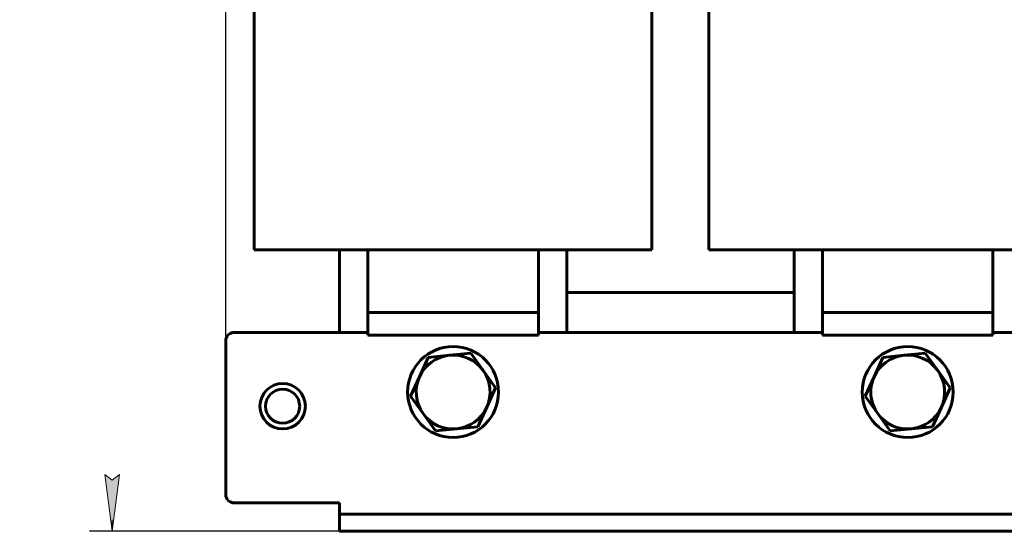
# Model space of a CAD drawing. Header units: millimetres. Extents: x 0 to 420, y 0 to 594.
# Tile 1 of 16: x 81 to 167, y 212 to 257. Entities that reach past the tile are written whole.
import ezdxf

# ---------------------------------------------------------------- set-up
doc = ezdxf.new("R2010")
doc.units = ezdxf.units.MM
doc.linetypes.add('K5LT_BASIC', pattern=[0])
doc.linetypes.add('K5LT_THIN', pattern=[0])
doc.layers.add('Системный слой', color=7, linetype='Continuous')
doc.styles.add('KDIMTEXTSTYLE', font='GOST_AU.SHX', dxfattribs={"width": 0.96, "oblique": 15, "height": 5})
doc.dimstyles.new('KDIMSTYLE (0.50)', dxfattribs={"dimtxt": 5, "dimasz": 1, "dimexe": 2, "dimexo": 0, "dimgap": 1, "dimtad": 1, "dimlfac": 2, "dimtxsty": 'KDIMTEXTSTYLE', "dimsah": 1, "dimcen": 0, "dimdle": 1, "dimadec": 0, "dimazin": 0, "dimtfac": 0.667, "dimtmove": 0, "dimatfit": 3, "dimfxl": 1, "dimtvp": 1, "dimtolj": 1, "dimtzin": 0, "dimarcsym": 0})

# ---------------------------------------------------------------- blocks, each defined once
blk = doc.blocks.new('U0')
at = {"layer": 'Системный слой', "color": 150, "linetype": 'K5LT_BASIC', "lineweight": 60, "true_color": 0x0080ff}
for p, q in [((148.825, 298.366), (148.825, 291.566)), ((148.825, 236.566), (148.825, 229.316))]:
    blk.add_line(p, q, dxfattribs=at)
blk = doc.blocks.new('U2')
at = {"layer": 'Системный слой', "color": 150, "linetype": 'K5LT_BASIC', "lineweight": 60, "true_color": 0x0080ff}
for p, q in [((111.325, 229.316), (99.575, 229.316)), ((151.325, 229.316), (126.325, 229.316)), ((191.325, 229.316), (166.325, 229.316))]:
    blk.add_line(p, q, dxfattribs=at)
blk = doc.blocks.new('U13')
at = {"layer": 'Системный слой', "color": 150, "linetype": 'K5LT_BASIC', "lineweight": 60, "true_color": 0x0080ff}
for p, q in [((108.825, 299.866), (108.825, 291.566)), ((108.825, 236.566), (108.825, 229.316))]:
    blk.add_line(p, q, dxfattribs=at)
blk = doc.blocks.new('U14')
at = {"layer": 'Системный слой', "color": 150, "linetype": 'K5LT_BASIC', "lineweight": 60, "true_color": 0x0080ff}
for p, q in [((128.825, 291.566), (128.825, 298.366)), ((128.825, 229.316), (128.825, 236.566))]:
    blk.add_line(p, q, dxfattribs=at)
blk = doc.blocks.new('KDIMARROW_01')
at = {"layer": 'Системный слой'}
blk.add_hatch(color=0, dxfattribs=at).paths.add_polyline_path([(-5, -0.658), (0, 0), (-5, 0.658), (-4.5, 0)])
at = {"layer": 'Системный слой', "color": 0, "linetype": 'K5LT_THIN', "lineweight": 18}
for p, q in [((-4.5, 0), (-5, 0.658)), ((-5, 0.658), (0, 0)), ((0, 0), (-5, -0.658)), ((-5, -0.658), (-4.5, 0)), ((0, 0), (-1, 0))]:
    blk.add_line(p, q, dxfattribs=at)

msp = doc.modelspace()

# ---------------------------------------------------------------- linework, layer by layer
at = {"layer": 'Системный слой', "color": 150, "linetype": 'K5LT_BASIC', "lineweight": 60, "true_color": 0x0080ff}
for p, q in [((101.3251, 236.5659), (101.3251, 291.5659)), ((136.3251, 291.5659), (136.3251, 236.5659)), ((141.3251, 236.5659), (141.3251, 291.5659)), ((109.3251, 236.5659), (101.3251, 236.5659)), ((109.3251, 236.5659), (128.3251, 236.5659)), ((111.3251, 236.5659), (111.3251, 232.0659)), ((126.3251, 236.5659), (111.3251, 236.5659)), ((126.3251, 236.5659), (126.3251, 232.0659)), ((136.3251, 236.5659), (128.3251, 236.5659)), ((149.3251, 236.5659), (141.3251, 236.5659)), ((149.3251, 236.5659), (168.3251, 236.5659)), ((151.3251, 236.5659), (151.3251, 232.0659)), ((166.3251, 236.5659), (151.3251, 236.5659)), ((166.3251, 236.5659), (166.3251, 232.0659)), ((128.8251, 232.8159), (148.8251, 232.8159)), ((111.3251, 231.0659), (111.3251, 232.0659)), ((126.3251, 232.0659), (126.3251, 231.0659)), ((151.3251, 231.0659), (151.3251, 232.0659)), ((166.3251, 232.0659), (166.3251, 231.0659)), ((111.3251, 231.0659), (111.3251, 229.0659)), ((126.3251, 231.0659), (111.3251, 231.0659)), ((126.3251, 231.0659), (126.3251, 229.0659)), ((151.3251, 231.0659), (151.3251, 229.0659)), ((166.3251, 231.0659), (151.3251, 231.0659)), ((166.3251, 231.0659), (166.3251, 229.0659)), ((126.3251, 229.0659), (111.3251, 229.0659)), ((166.3251, 229.0659), (151.3251, 229.0659)), ((98.8251, 228.5659), (98.8251, 215.0659)), ((116.6381, 227.1156), (115.8643, 225.4062)), ((118.5054, 227.3002), (116.6381, 227.1156)), ((120.3727, 227.4848), (118.5054, 227.3002)), ((121.4662, 225.9599), (120.3727, 227.4848)), ((156.6381, 227.1156), (155.8643, 225.4062)), ((158.5054, 227.3002), (156.6381, 227.1156)), ((160.3727, 227.4848), (158.5054, 227.3002)), ((161.4662, 225.9599), (160.3727, 227.4848)), ((115.8643, 225.4062), (115.0905, 223.6968)), ((122.5596, 224.4351), (121.4662, 225.9599)), ((155.8643, 225.4062), (155.0905, 223.6968)), ((162.5596, 224.4351), (161.4662, 225.9599)), ((121.7858, 222.7257), (122.5596, 224.4351)), ((161.7858, 222.7257), (162.5596, 224.4351)), ((115.0905, 223.6968), (116.184, 222.172)), ((155.0905, 223.6968), (156.184, 222.172)), ((121.012, 221.0163), (121.7858, 222.7257)), ((161.012, 221.0163), (161.7858, 222.7257)), ((116.184, 222.172), (117.2775, 220.6471)), ((156.184, 222.172), (157.2775, 220.6471)), ((119.1447, 220.8317), (121.012, 221.0163)), ((159.1447, 220.8317), (161.012, 221.0163)), ((117.2775, 220.6471), (119.1447, 220.8317)), ((157.2775, 220.6471), (159.1447, 220.8317)), ((108.8251, 214.3159), (99.5751, 214.3159)), ((108.8251, 213.8159), (108.8251, 214.3159)), ((108.8251, 213.3159), (108.8251, 213.8159)), ((108.8251, 213.3159), (109.5751, 213.3159)), ((108.8251, 211.8159), (108.8251, 213.3159)), ((208.0751, 213.3159), (109.5751, 213.3159)), ((109.5751, 211.8159), (108.8251, 211.8159)), ((208.0751, 211.8159), (109.5751, 211.8159))]:
    msp.add_line(p, q, dxfattribs=at)
for centre, radius in [((118.8251, 224.0659), 4), ((158.8251, 224.0659), 4), ((103.8251, 222.8159), 2)]:
    msp.add_circle(centre, radius, dxfattribs=at)
for centre, radius, start, end in [((99.5751, 228.5659), 0.75, 90, 180), ((118.8251, 224.0659), 3.25, 95.644992, 155.644992), ((118.8251, 224.0659), 3.25, 35.644992, 95.644992), ((158.8251, 224.0659), 3.25, 95.644992, 155.644992), ((158.8251, 224.0659), 3.25, 35.644992, 95.644992), ((118.8251, 224.0659), 3.25, 155.644992, 215.644992), ((118.8251, 224.0659), 3.25, 335.644992, 35.644992), ((158.8251, 224.0659), 3.25, 155.644992, 215.644992), ((158.8251, 224.0659), 3.25, 335.644992, 35.644992), ((103.8251, 222.8159), 1.5, 0, 270), ((103.8251, 222.8159), 1.5, 270, 0), ((118.8251, 224.0659), 3.25, 275.644992, 335.644992), ((158.8251, 224.0659), 3.25, 275.644992, 335.644992), ((118.8251, 224.0659), 3.25, 215.644992, 275.644992), ((158.8251, 224.0659), 3.25, 215.644992, 275.644992), ((99.5751, 215.0659), 0.75, 180, 270)]:
    msp.add_arc(centre, radius, start, end, dxfattribs=at)

# ---------------------------------------------------------------- block references
at = {"layer": 'Системный слой'}
for name in ['U13', 'U14', 'U0', 'U2']:
    msp.add_blockref(name, (0, 0), dxfattribs=at)

# ---------------------------------------------------------------- dimensions: what is measured, and where the dimension line sits
at = {"layer": 'Системный слой', "color": 7}
msp.add_linear_dim(base=(98.8251, 352.3659), p1=(218.8251, 228.5659), p2=(98.8251, 228.5659), location=(158.8251, 352.3659), text='\\H5.0;\\W0.965;\\Q15;\\H5.0;\\W0.965;\\Q15;\\Q15;Ш', dimstyle='KDIMSTYLE (0.50)', override={"dimexo": 0, "dimblk1": 'KDIMARROW_01', "dimblk2": 'KDIMARROW_01', "dimse1": 0, "dimse2": 0, "dimclrt": 7, "dimtolj": 1}, dxfattribs=at).render()
msp.add_linear_dim(base=(88.8251, 342.3659), p1=(109.5751, 211.8159), p2=(144.0751, 342.3659), angle=90, location=(88.8251, 277.0909), text='\\H5.0;\\W0.965;\\Q15;\\H5.0;\\W0.965;\\Q15;\\Q15;В', dimstyle='KDIMSTYLE (0.50)', override={"dimexo": 0, "dimblk1": 'KDIMARROW_01', "dimblk2": 'KDIMARROW_01', "dimse1": 0, "dimse2": 0, "dimclrt": 7, "dimtolj": 1}, dxfattribs=at).render()

doc.saveas('drawing.dxf')
